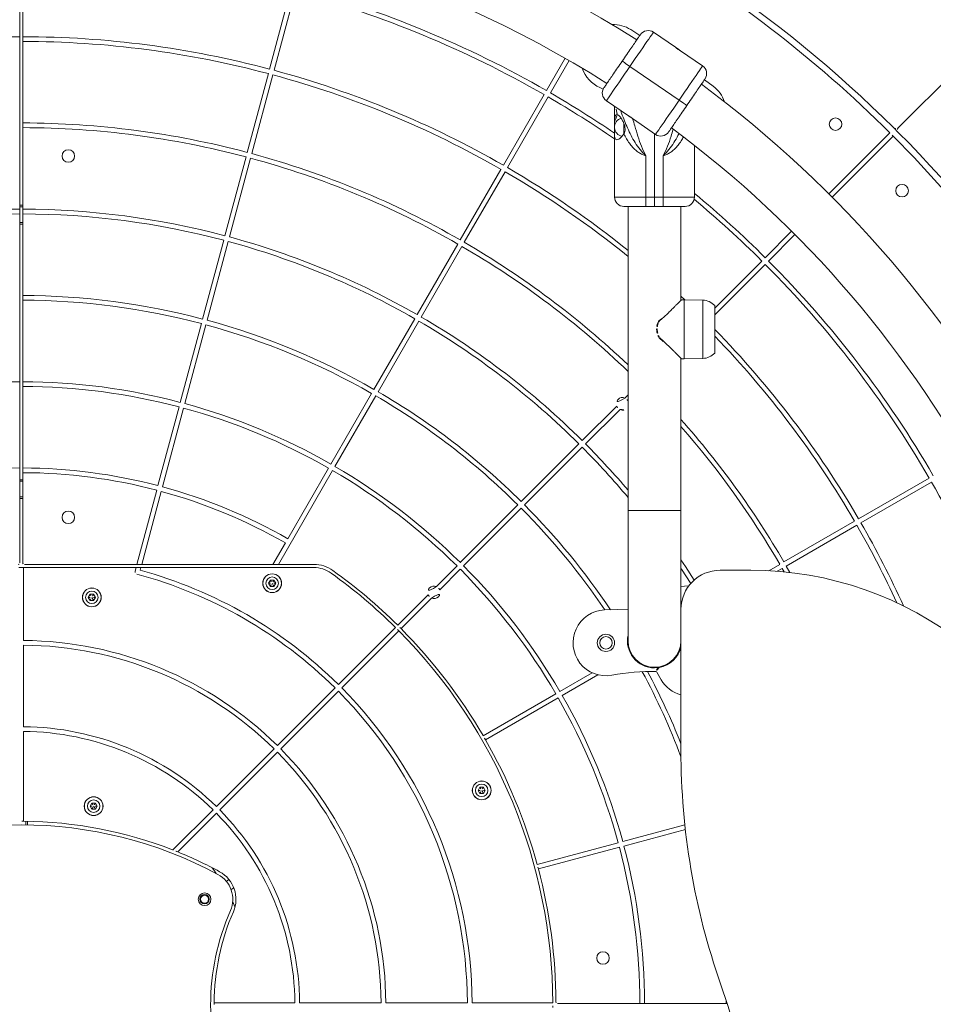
# Model space of a CAD drawing. Extents: x 5459245 to 5462690, y 5971016 to 5972523.
# Tile 29 of 136: x 5462447.32 to 5462447.903, y 5972204.564 to 5972205.192. Entities that reach past the tile are written whole.
import ezdxf

# ---------------------------------------------------------------- set-up
doc = ezdxf.new("R2010")
doc.units = 0
doc.linetypes.add('8', pattern=[0.5, 0.25, -0.25])
doc.layers.add('A_MAŁA ARCHITEKTURA', color=195, linetype='CONTINUOUS', lineweight=9)

msp = doc.modelspace()

# ---------------------------------------------------------------- linework, layer by layer
at = {"layer": 'A_MAŁA ARCHITEKTURA'}
for p, q in [((5462447.31999, 5972205.18088), (5462447.31999, 5972205.2329)), ((5462447.32199, 5972205.2329), (5462447.32199, 5972205.18088)), ((5462447.47941, 5972205.16022), (5462447.49288, 5972205.21047)), ((5462447.48231, 5972205.15944), (5462447.49578, 5972205.20969)), ((5462447.71565, 5972205.18175), (5462447.70983, 5972205.18543)), ((5462447.73834, 5972205.17414), (5462447.72432, 5972205.18377)), ((5462447.31999, 5972205.18088), (5462447.31999, 5972205.17788)), ((5462447.31999, 5972205.12586), (5462447.31999, 5972205.17788)), ((5462447.32199, 5972205.17788), (5462447.32199, 5972205.18088)), ((5462447.32199, 5972205.17788), (5462447.32199, 5972205.12586)), ((5462447.8805, 5972205.12268), (5462447.93426, 5972205.17644)), ((5462447.75565, 5972205.16224), (5462447.74161, 5972205.17189)), ((5462447.65605, 5972205.14652), (5462447.66796, 5972205.16714)), ((5462447.65865, 5972205.14502), (5462447.67056, 5972205.16564)), ((5462447.46517, 5972205.10708), (5462447.47864, 5972205.15732)), ((5462447.46807, 5972205.1063), (5462447.48154, 5972205.15655)), ((5462447.74064, 5972205.1404), (5462447.70931, 5972205.16192)), ((5462447.76239, 5972205.14932), (5462447.75688, 5972205.15343)), ((5462447.62855, 5972205.09887), (5462447.65455, 5972205.14392)), ((5462447.69013, 5972205.14844), (5462447.69222, 5972205.14748)), ((5462447.63114, 5972205.09737), (5462447.65715, 5972205.14242)), ((5462447.6943, 5972205.14007), (5462447.70833, 5972205.13043)), ((5462447.69946, 5972205.13652), (5462447.69946, 5972205.12593)), ((5462447.31999, 5972205.12586), (5462447.31999, 5972205.12286)), ((5462447.32199, 5972205.12286), (5462447.32199, 5972205.12586)), ((5462447.69946, 5972205.12593), (5462447.69946, 5972205.12036)), ((5462447.70541, 5972205.1254), (5462447.70541, 5972205.11881)), ((5462447.71161, 5972205.12818), (5462447.72563, 5972205.11855)), ((5462447.31999, 5972205.07084), (5462447.31999, 5972205.12286)), ((5462447.32199, 5972205.12286), (5462447.32199, 5972205.07084)), ((5462447.69946, 5972205.12036), (5462447.69946, 5972205.07863)), ((5462447.72497, 5972205.119), (5462447.72497, 5972205.07863)), ((5462447.83629, 5972205.0806), (5462447.8752, 5972205.1195)), ((5462447.8805, 5972205.11986), (5462447.87768, 5972205.12268)), ((5462447.83842, 5972205.07847), (5462447.87732, 5972205.11738)), ((5462447.75048, 5972205.07863), (5462447.75048, 5972205.11153)), ((5462447.45093, 5972205.05393), (5462447.4644, 5972205.10418)), ((5462447.45383, 5972205.05316), (5462447.4673, 5972205.1034)), ((5462447.71947, 5972205.07863), (5462447.71947, 5972205.10497)), ((5462447.73047, 5972205.07863), (5462447.73047, 5972205.10497)), ((5462447.60104, 5972205.05122), (5462447.62704, 5972205.09627)), ((5462447.60363, 5972205.04972), (5462447.62964, 5972205.09477)), ((5462447.69946, 5972205.07863), (5462447.71947, 5972205.07863)), ((5462447.71947, 5972205.07863), (5462447.72497, 5972205.07863)), ((5462447.71947, 5972205.07263), (5462447.71947, 5972205.07863)), ((5462447.72497, 5972205.07863), (5462447.73047, 5972205.07863)), ((5462447.72497, 5972205.07263), (5462447.72497, 5972205.07863)), ((5462447.73047, 5972205.07863), (5462447.75048, 5972205.07863)), ((5462447.73047, 5972205.07863), (5462447.73047, 5972205.07263)), ((5462447.32199, 5972205.07335), (5462447.31999, 5972205.07335)), ((5462447.32199, 5972205.07234), (5462447.31999, 5972205.07234)), ((5462447.31999, 5972205.07084), (5462447.31999, 5972205.06784)), ((5462447.32199, 5972205.06784), (5462447.32199, 5972205.07084)), ((5462447.71947, 5972205.07263), (5462447.70547, 5972205.07263)), ((5462447.70812, 5972205.07263), (5462447.70812, 5972204.87856)), ((5462447.72497, 5972205.07263), (5462447.71947, 5972205.07263)), ((5462447.73047, 5972205.07263), (5462447.72497, 5972205.07263)), ((5462447.74448, 5972205.07263), (5462447.73047, 5972205.07263)), ((5462447.74183, 5972205.01268), (5462447.74183, 5972205.07263)), ((5462447.31999, 5972205.01582), (5462447.31999, 5972205.06784)), ((5462447.32199, 5972205.06234), (5462447.31999, 5972205.06234)), ((5462447.32199, 5972205.06784), (5462447.32199, 5972205.01582)), ((5462447.31999, 5972205.06134), (5462447.32199, 5972205.06134)), ((5462447.79562, 5972205.03992), (5462447.81246, 5972205.05676)), ((5462447.43669, 5972205.00079), (5462447.45016, 5972205.05103)), ((5462447.43959, 5972205.00001), (5462447.45306, 5972205.05026)), ((5462447.79774, 5972205.0378), (5462447.81458, 5972205.05464)), ((5462447.57353, 5972205.00358), (5462447.59954, 5972205.04863)), ((5462447.57612, 5972205.00208), (5462447.60213, 5972205.04713)), ((5462447.76346, 5972205.00777), (5462447.7935, 5972205.0378)), ((5462447.76346, 5972205.00352), (5462447.79562, 5972205.03568)), ((5462447.31999, 5972205.01582), (5462447.31999, 5972205.01282)), ((5462447.31999, 5972204.9608), (5462447.31999, 5972205.01282)), ((5462447.32199, 5972205.01282), (5462447.32199, 5972205.01582)), ((5462447.32199, 5972205.01282), (5462447.32199, 5972204.9608)), ((5462447.74432, 5972205.01301), (5462447.74183, 5972205.01535)), ((5462447.74393, 5972205.01304), (5462447.74217, 5972205.01301)), ((5462447.74393, 5972204.97543), (5462447.74393, 5972205.01304)), ((5462447.75571, 5972205.01281), (5462447.74393, 5972205.01302)), ((5462447.75571, 5972204.97566), (5462447.75571, 5972205.01281)), ((5462447.76346, 5972204.97911), (5462447.76346, 5972205.00936)), ((5462447.54602, 5972204.95593), (5462447.57203, 5972205.00098)), ((5462447.54862, 5972204.95443), (5462447.57462, 5972204.99948)), ((5462447.72947, 5972205.00098), (5462447.72779, 5972204.99956)), ((5462447.72965, 5972205.00087), (5462447.72823, 5972204.99962)), ((5462447.76349, 5972205.00215), (5462447.76346, 5972205.00287)), ((5462447.76349, 5972205.00215), (5462447.76349, 5972204.99424)), ((5462447.42245, 5972204.94764), (5462447.43592, 5972204.99789)), ((5462447.42535, 5972204.94687), (5462447.43882, 5972204.99711)), ((5462447.72635, 5972204.99455), (5462447.72635, 5972204.99434)), ((5462447.72664, 5972204.99455), (5462447.72664, 5972204.99434)), ((5462447.76349, 5972204.99424), (5462447.76349, 5972204.98633)), ((5462447.72717, 5972204.99018), (5462447.72722, 5972204.99008)), ((5462447.72795, 5972204.98879), (5462447.73059, 5972204.98651)), ((5462447.72838, 5972204.98873), (5462447.73079, 5972204.98661)), ((5462447.76346, 5972204.98561), (5462447.76349, 5972204.98633)), ((5462447.74183, 5972204.87856), (5462447.74183, 5972204.97581)), ((5462447.74217, 5972204.97546), (5462447.74393, 5972204.97543)), ((5462447.74393, 5972204.97546), (5462447.75571, 5972204.97566)), ((5462447.31999, 5972204.9608), (5462447.31999, 5972204.9578)), ((5462447.31999, 5972204.90579), (5462447.31999, 5972204.9578)), ((5462447.32199, 5972204.9578), (5462447.32199, 5972204.9608)), ((5462447.32199, 5972204.9578), (5462447.32199, 5972204.90579)), ((5462447.51851, 5972204.90828), (5462447.54452, 5972204.95333)), ((5462447.52111, 5972204.90678), (5462447.54711, 5972204.95183)), ((5462447.70611, 5972204.95041), (5462447.70812, 5972204.95242)), ((5462447.40821, 5972204.8945), (5462447.42168, 5972204.94474)), ((5462447.41111, 5972204.89372), (5462447.42458, 5972204.94397)), ((5462447.67891, 5972204.92321), (5462447.70086, 5972204.94516)), ((5462447.68103, 5972204.92109), (5462447.70299, 5972204.94304)), ((5462447.64, 5972204.8843), (5462447.67679, 5972204.92109)), ((5462447.64212, 5972204.88218), (5462447.67891, 5972204.91896)), ((5462447.31999, 5972204.90579), (5462447.31999, 5972204.90278)), ((5462447.32199, 5972204.90278), (5462447.32199, 5972204.90579)), ((5462447.491, 5972204.86063), (5462447.51701, 5972204.90568)), ((5462447.31999, 5972204.84527), (5462447.31999, 5972204.90278)), ((5462447.32199, 5972204.90278), (5462447.32199, 5972204.84527)), ((5462447.48501, 5972204.84427), (5462447.5196, 5972204.90418)), ((5462447.85519, 5972204.87332), (5462447.90024, 5972204.89933)), ((5462447.32199, 5972204.89828), (5462447.31999, 5972204.89828)), ((5462447.32199, 5972204.89728), (5462447.31999, 5972204.89728)), ((5462447.85669, 5972204.87072), (5462447.90174, 5972204.89673)), ((5462447.32199, 5972204.88728), (5462447.31999, 5972204.88728)), ((5462447.31999, 5972204.88628), (5462447.32199, 5972204.88628)), ((5462447.39475, 5972204.84427), (5462447.40744, 5972204.8916)), ((5462447.39786, 5972204.84427), (5462447.41034, 5972204.89082)), ((5462447.6011, 5972204.8454), (5462447.63788, 5972204.88218)), ((5462447.60322, 5972204.84328), (5462447.64, 5972204.88006)), ((5462447.70812, 5972204.87856), (5462447.70812, 5972204.79553)), ((5462447.70812, 5972204.87856), (5462447.72497, 5972204.87856)), ((5462447.72497, 5972204.87856), (5462447.74183, 5972204.87856)), ((5462447.74183, 5972204.79553), (5462447.74183, 5972204.87856)), ((5462447.80755, 5972204.84581), (5462447.85259, 5972204.87182)), ((5462447.80905, 5972204.84321), (5462447.85409, 5972204.86922)), ((5462447.48155, 5972204.84427), (5462447.4895, 5972204.85803)), ((5462447.32249, 5972204.84226), (5462447.31949, 5972204.84226)), ((5462447.32249, 5972204.79574), (5462447.32249, 5972204.84226)), ((5462447.32249, 5972204.84226), (5462447.39422, 5972204.84226)), ((5462447.39475, 5972204.84427), (5462447.32299, 5972204.84427)), ((5462447.39361, 5972204.84), (5462447.39422, 5972204.84226)), ((5462447.39733, 5972204.84226), (5462447.39422, 5972204.84226)), ((5462447.39786, 5972204.84427), (5462447.39475, 5972204.84427)), ((5462447.39687, 5972204.84058), (5462447.39733, 5972204.84226)), ((5462447.39733, 5972204.84226), (5462447.5076, 5972204.84226)), ((5462447.48155, 5972204.84427), (5462447.39786, 5972204.84427)), ((5462447.48501, 5972204.84427), (5462447.48155, 5972204.84427)), ((5462447.5076, 5972204.84427), (5462447.48501, 5972204.84427)), ((5462447.58583, 5972204.83013), (5462447.59898, 5972204.84328)), ((5462447.7979, 5972204.84025), (5462447.80495, 5972204.84431)), ((5462447.81137, 5972204.83912), (5462447.80905, 5972204.84321)), ((5462447.58795, 5972204.82801), (5462447.6011, 5972204.84116)), ((5462447.76684, 5972204.84055), (5462447.78633, 5972204.84055)), ((5462447.8033, 5972204.8399), (5462447.80645, 5972204.84171)), ((5462447.80771, 5972204.83951), (5462447.80645, 5972204.84171)), ((5462447.47989, 5972204.83426), (5462447.47873, 5972204.83226)), ((5462447.47873, 5972204.83226), (5462447.47989, 5972204.83026)), ((5462447.4822, 5972204.83426), (5462447.47989, 5972204.83426)), ((5462447.47989, 5972204.83026), (5462447.4822, 5972204.83026)), ((5462447.48335, 5972204.83226), (5462447.4822, 5972204.83426)), ((5462447.4822, 5972204.83026), (5462447.48335, 5972204.83226)), ((5462447.74683, 5972204.83055), (5462447.74667, 5972204.83055)), ((5462447.36485, 5972204.82526), (5462447.36369, 5972204.82326)), ((5462447.36716, 5972204.82526), (5462447.36485, 5972204.82526)), ((5462447.36831, 5972204.82326), (5462447.36716, 5972204.82526)), ((5462447.56113, 5972204.80543), (5462447.58058, 5972204.82489)), ((5462447.36369, 5972204.82326), (5462447.36485, 5972204.82126)), ((5462447.36485, 5972204.82126), (5462447.36716, 5972204.82126)), ((5462447.36716, 5972204.82126), (5462447.36831, 5972204.82326)), ((5462447.56325, 5972204.80331), (5462447.58271, 5972204.82276)), ((5462447.52329, 5972204.76759), (5462447.55972, 5972204.80402)), ((5462447.52541, 5972204.76547), (5462447.56184, 5972204.8019)), ((5462447.32249, 5972204.74072), (5462447.32249, 5972204.79274)), ((5462447.70812, 5972204.79775), (5462447.70791, 5972204.7981)), ((5462447.70882, 5972204.79071), (5462447.70809, 5972204.79195)), ((5462447.74183, 5972204.79553), (5462447.74183, 5972204.72551)), ((5462447.70903, 5972204.78894), (5462447.70938, 5972204.78914)), ((5462447.71041, 5972204.78627), (5462447.71076, 5972204.78647)), ((5462447.71338, 5972204.78275), (5462447.71268, 5972204.784)), ((5462447.71861, 5972204.7795), (5462447.7183, 5972204.78005)), ((5462447.6646, 5972204.76328), (5462447.68516, 5972204.77516)), ((5462447.6661, 5972204.76069), (5462447.68889, 5972204.77384)), ((5462447.7265, 5972204.77557), (5462447.72924, 5972204.77071)), ((5462447.48438, 5972204.72868), (5462447.52117, 5972204.76547)), ((5462447.48651, 5972204.72656), (5462447.52329, 5972204.76335)), ((5462447.61565, 5972204.73502), (5462447.662, 5972204.76178)), ((5462447.61715, 5972204.73243), (5462447.6635, 5972204.75919)), ((5462447.32249, 5972204.6804), (5462447.32249, 5972204.73772)), ((5462447.44548, 5972204.68978), (5462447.48226, 5972204.72656)), ((5462447.4476, 5972204.68766), (5462447.48438, 5972204.72444)), ((5462447.61358, 5972204.70214), (5462447.61242, 5972204.70014)), ((5462447.61242, 5972204.70014), (5462447.61358, 5972204.69814)), ((5462447.61589, 5972204.70214), (5462447.61358, 5972204.70214)), ((5462447.61358, 5972204.69814), (5462447.61589, 5972204.69814)), ((5462447.61704, 5972204.70014), (5462447.61589, 5972204.70214)), ((5462447.61589, 5972204.69814), (5462447.61704, 5972204.70014)), ((5462447.36602, 5972204.69207), (5462447.36487, 5972204.69007)), ((5462447.36833, 5972204.69207), (5462447.36602, 5972204.69207)), ((5462447.36949, 5972204.69007), (5462447.36833, 5972204.69207)), ((5462447.36487, 5972204.69007), (5462447.36602, 5972204.68807)), ((5462447.36602, 5972204.68807), (5462447.36833, 5972204.68807)), ((5462447.36833, 5972204.68807), (5462447.36949, 5972204.69007)), ((5462447.41779, 5972204.6621), (5462447.44336, 5972204.68766)), ((5462447.42083, 5972204.66088), (5462447.44548, 5972204.68553)), ((5462447.32399, 5972204.67811), (5462447.32399, 5972204.68039)), ((5462447.32499, 5972204.6781), (5462447.32499, 5972204.68037)), ((5462447.70469, 5972204.66753), (5462447.74433, 5972204.67815)), ((5462447.70546, 5972204.66463), (5462447.74466, 5972204.67514)), ((5462447.65009, 5972204.6529), (5462447.70179, 5972204.66676)), ((5462447.65087, 5972204.65001), (5462447.70256, 5972204.66386)), ((5462447.45357, 5972204.64318), (5462447.45182, 5972204.64217)), ((5462447.45657, 5972204.63798), (5462447.45482, 5972204.63697)), ((5462447.45586, 5972204.62893), (5462447.45734, 5972204.6258)), ((5462447.77064, 5972204.56417), (5462447.77063, 5972204.5664)), ((5462447.44398, 5972204.56467), (5462447.49554, 5972204.56467)), ((5462447.49854, 5972204.56467), (5462447.55056, 5972204.56467)), ((5462447.55356, 5972204.56467), (5462447.60558, 5972204.56467)), ((5462447.60858, 5972204.56467), (5462447.6601, 5972204.56467)), ((5462447.6631, 5972204.56417), (5462447.71562, 5972204.56417)), ((5462447.71863, 5972204.56417), (5462447.71562, 5972204.56417)), ((5462447.71863, 5972204.56417), (5462447.77064, 5972204.56417)), ((5462447.77136, 5972204.56417), (5462447.77064, 5972204.56417))]:
    msp.add_line(p, q, dxfattribs=at)
at = {"layer": 'A_MAŁA ARCHITEKTURA', "flags": 128}
for points in [[(5462447.70931, 5972205.16192), (5462447.71104, 5972205.16444), (5462447.71274, 5972205.16692), (5462447.7144, 5972205.16934), (5462447.716, 5972205.17166), (5462447.7175, 5972205.17385), (5462447.7189, 5972205.17588), (5462447.72016, 5972205.17772), (5462447.72128, 5972205.17935), (5462447.72225, 5972205.18076), (5462447.72304, 5972205.18191), (5462447.72365, 5972205.18279), (5462447.72406, 5972205.1834), (5462447.72428, 5972205.18372), (5462447.72432, 5972205.18377)], [(5462447.70931, 5972205.16192), (5462447.70834, 5972205.16258), (5462447.70741, 5972205.16322), (5462447.70656, 5972205.16381), (5462447.70581, 5972205.16433), (5462447.70519, 5972205.16475), (5462447.70474, 5972205.16506), (5462447.70446, 5972205.16526), (5462447.70436, 5972205.16532)], [(5462447.70436, 5972205.16532), (5462447.70446, 5972205.16526), (5462447.70474, 5972205.16506), (5462447.70519, 5972205.16475), (5462447.70581, 5972205.16433), (5462447.70656, 5972205.16381), (5462447.70741, 5972205.16322), (5462447.70834, 5972205.16258), (5462447.70931, 5972205.16192)], [(5462447.6943, 5972205.14007), (5462447.69433, 5972205.14013), (5462447.69455, 5972205.14045), (5462447.69497, 5972205.14105), (5462447.69558, 5972205.14194), (5462447.69637, 5972205.14309), (5462447.69733, 5972205.14449), (5462447.69845, 5972205.14612), (5462447.69972, 5972205.14797), (5462447.70111, 5972205.15), (5462447.70262, 5972205.15219), (5462447.70421, 5972205.1545), (5462447.70587, 5972205.15692), (5462447.70758, 5972205.1594), (5462447.70931, 5972205.16192)], [(5462447.75565, 5972205.16224), (5462447.75561, 5972205.16219), (5462447.75539, 5972205.16187), (5462447.75498, 5972205.16126), (5462447.75437, 5972205.16038), (5462447.75358, 5972205.15923), (5462447.75262, 5972205.15783), (5462447.75149, 5972205.15619), (5462447.75023, 5972205.15435), (5462447.74883, 5972205.15232), (5462447.74733, 5972205.15013), (5462447.74574, 5972205.14781), (5462447.74407, 5972205.1454), (5462447.74237, 5972205.14291), (5462447.74064, 5972205.1404)], [(5462447.74064, 5972205.1404), (5462447.73891, 5972205.13788), (5462447.7372, 5972205.13539), (5462447.73554, 5972205.13298), (5462447.73395, 5972205.13066), (5462447.73245, 5972205.12847), (5462447.73105, 5972205.12644), (5462447.72978, 5972205.1246), (5462447.72866, 5972205.12296), (5462447.7277, 5972205.12156), (5462447.72691, 5972205.12041), (5462447.7263, 5972205.11953), (5462447.72588, 5972205.11892), (5462447.72566, 5972205.1186), (5462447.72563, 5972205.11855)], [(5462447.74559, 5972205.137), (5462447.74549, 5972205.13706), (5462447.74521, 5972205.13726), (5462447.74475, 5972205.13757), (5462447.74414, 5972205.13799), (5462447.74339, 5972205.13851), (5462447.74253, 5972205.13909), (5462447.7416, 5972205.13973), (5462447.74064, 5972205.1404)], [(5462447.74064, 5972205.1404), (5462447.7416, 5972205.13973), (5462447.74253, 5972205.13909), (5462447.74339, 5972205.13851), (5462447.74414, 5972205.13799), (5462447.74475, 5972205.13757), (5462447.74521, 5972205.13726), (5462447.74549, 5972205.13706), (5462447.74559, 5972205.137)], [(5462447.75024, 5972204.83424), (5462447.74469, 5972204.84284), (5462447.74183, 5972204.84712)], [(5462447.74806, 5972204.83206), (5462447.74218, 5972204.84119), (5462447.74183, 5972204.84172)], [(5462447.74667, 5972204.83055), (5462447.74403, 5972204.83037), (5462447.74183, 5972204.82995)], [(5462447.70812, 5972204.8157), (5462447.70106, 5972204.81551), (5462447.69309, 5972204.81521)], [(5462447.72497, 5972204.77828), (5462447.72743, 5972204.77845), (5462447.7279, 5972204.77853)], [(5462447.44283, 5972204.65074), (5462447.4442, 5972204.64882), (5462447.44533, 5972204.64716)]]:
    msp.add_lwpolyline(points, dxfattribs=at)
at = {"layer": 'A_MAŁA ARCHITEKTURA', "linetype": '8', "lineweight": 25, "ltscale": 5}
msp.add_circle((5462447.32099, 5972204.56317), 2.87, dxfattribs=at)
at = {"layer": 'A_MAŁA ARCHITEKTURA'}
for centre, radius in [((5462447.32099, 5972204.56317), 0.8693), ((5462447.84048, 5972205.1251), 0.004), ((5462447.351, 5972205.10477), 0.004), ((5462447.88292, 5972205.08266), 0.004), ((5462447.351, 5972204.87428), 0.004), ((5462447.48104, 5972204.83226), 0.006), ((5462447.48104, 5972204.83226), 0.00595), ((5462447.48104, 5972204.83226), 0.004), ((5462447.366, 5972204.82326), 0.006), ((5462447.366, 5972204.82326), 0.00595), ((5462447.366, 5972204.82326), 0.004), ((5462447.69399, 5972204.79422), 0.0055), ((5462447.69399, 5972204.79422), 0.004), ((5462447.61473, 5972204.70014), 0.006), ((5462447.61473, 5972204.70014), 0.00595), ((5462447.61473, 5972204.70014), 0.004), ((5462447.36718, 5972204.69007), 0.006), ((5462447.36718, 5972204.69007), 0.00595), ((5462447.36718, 5972204.69007), 0.004), ((5462447.43794, 5972204.63069), 0.004), ((5462447.43794, 5972204.63069), 0.003), ((5462447.43794, 5972204.63069), 0.0025), ((5462447.69211, 5972204.59318), 0.004)]:
    msp.add_circle(centre, radius, dxfattribs=at)
for centre, radius, start, end in [((5462447.32099, 5972204.56317), 0.8693, 45.13217, 89.86782), ((5462447.32099, 5972204.56317), 0.78928, 45.14488, 89.85512), ((5462447.32099, 5972204.56317), 0.73025, 57.47117, 122.52878), ((5462447.32099, 5972204.56317), 0.69654, 57.56672, 122.43335), ((5462447.32099, 5972204.56317), 0.78527, 45.1095, 59.8905), ((5462447.32099, 5972204.56317), 0.66973, 60.12836, 74.87161), ((5462447.32099, 5972204.56317), 0.67273, 60.12778, 74.87221), ((5462447.69869, 5972205.16762), 0.02101, 57.9655, 92.06778), ((5462447.72092, 5972205.17882), 0.006, 55.50862, 145.50862), ((5462447.32099, 5972204.56317), 0.61772, 90.09276, 104.86084), ((5462447.32099, 5972204.56317), 0.61772, 75.13916, 89.90724), ((5462447.32099, 5972204.56317), 0.61471, 75.13987, 89.90676), ((5462447.32099, 5972204.56317), 0.61471, 60.13985, 74.86017), ((5462447.32099, 5972204.56317), 0.61772, 60.13918, 74.86083), ((5462447.69869, 5972205.16762), 0.02101, 199.06224, 245.94384), ((5462447.75225, 5972205.1573), 0.006, 325.50862, 55.50862), ((5462447.32099, 5972204.56317), 0.73025, 1.96306, 53.54596), ((5462447.32099, 5972204.56317), 0.67273, 55.76464, 59.87219), ((5462447.69769, 5972205.14502), 0.006, 145.50862, 235.50862), ((5462447.74977, 5972205.13253), 0.02101, 18.94946, 53.05169), ((5462447.32099, 5972204.56317), 0.66973, 55.58973, 59.87162), ((5462447.32099, 5972204.56317), 0.5627, 75.15279, 89.89812), ((5462447.70541, 5972205.12315), 0.00595, 106.809, 258.86873), ((5462447.32099, 5972204.56317), 0.5597, 75.15362, 89.89758), ((5462447.72903, 5972205.12349), 0.006, 235.50862, 325.50862), ((5462447.32099, 5972204.56317), 0.69654, 2.05769, 53.45085), ((5462447.32099, 5972204.56317), 0.78527, 44.8905, 45.1095), ((5462447.87909, 5972205.1241), 0.002, 225.14488, 315), ((5462447.88192, 5972205.12127), 0.002, 135, 224.85512), ((5462447.32099, 5972204.56317), 0.78928, 0.14488, 44.85512), ((5462447.32099, 5972204.56317), 0.78527, 30.1095, 44.8905), ((5462447.32099, 5972204.56317), 0.5627, 60.15278, 74.84723), ((5462447.32099, 5972204.56317), 0.5597, 60.15361, 74.8464), ((5462447.32099, 5972204.56317), 0.61471, 50.96678, 59.86014), ((5462447.32099, 5972204.56317), 0.61772, 51.1921, 59.86081), ((5462447.32099, 5972204.56317), 0.67273, 45.12779, 50.32516), ((5462447.70547, 5972205.07863), 0.006, 180, 270), ((5462447.74448, 5972205.07863), 0.006, 270, 0), ((5462447.32099, 5972204.56317), 0.66973, 45.12839, 50.13128), ((5462447.32099, 5972204.56317), 0.50768, 90.11287, 104.83065), ((5462447.32099, 5972204.56317), 0.50768, 75.16935, 89.88713), ((5462447.32099, 5972204.56317), 0.50468, 90.11357, 104.82967), ((5462447.32099, 5972204.56317), 0.50468, 75.17033, 89.88643), ((5462447.32099, 5972204.56317), 0.50468, 60.17036, 74.82965), ((5462447.32099, 5972204.56317), 0.50768, 60.16936, 74.83065), ((5462447.32099, 5972204.56317), 0.5627, 46.52881, 59.84719), ((5462447.32099, 5972204.56317), 0.5597, 46.23685, 59.8464), ((5462447.32099, 5972204.56317), 0.67273, 30.12781, 44.87221), ((5462447.32099, 5972204.56317), 0.66973, 30.12838, 44.87161), ((5462447.32099, 5972204.56317), 0.45266, 75.18992, 89.87337), ((5462447.32099, 5972204.56317), 0.44966, 75.19119, 89.87251), ((5462447.75552, 5972205.00194), 0.01087, 43.04296, 88.99999), ((5462447.32099, 5972204.56317), 0.45266, 60.18991, 74.81009), ((5462447.32099, 5972204.56317), 0.50468, 45.17038, 59.82967), ((5462447.32099, 5972204.56317), 0.50768, 45.16932, 59.83065), ((5462447.32099, 5972204.56317), 0.44966, 60.1912, 74.80882), ((5462447.73108, 5972204.99651), 0.00438, 150.4631, 156.44693), ((5462447.32099, 5972204.56317), 0.61772, 30.13919, 44.24919), ((5462447.32099, 5972204.56317), 0.61471, 30.13986, 43.96125), ((5462447.75552, 5972204.98654), 0.01087, 271.00001, 316.95704), ((5462447.32099, 5972204.56317), 0.39764, 90.14413, 104.78381), ((5462447.32099, 5972204.56317), 0.39764, 75.21619, 89.85587), ((5462447.32099, 5972204.56317), 0.39464, 75.21784, 89.85475), ((5462447.32099, 5972204.56317), 0.44966, 45.1912, 59.8088), ((5462447.32099, 5972204.56317), 0.45266, 45.18991, 59.81004), ((5462447.70455, 5972204.94673), 0.004, 67.02431, 202.97569), ((5462447.70455, 5972204.94673), 0.004, 26.85213, 67.02431), ((5462447.32099, 5972204.56317), 0.39464, 60.21786, 74.78213), ((5462447.32099, 5972204.56317), 0.39764, 60.21621, 74.78378), ((5462447.70455, 5972204.94673), 0.004, 202.97569, 247.02431), ((5462447.70455, 5972204.94673), 0.004, 247.02431, 333.14787), ((5462447.32099, 5972204.56317), 0.5627, 30.15281, 41.59116), ((5462447.32099, 5972204.56317), 0.5597, 30.1536, 41.24381), ((5462447.32099, 5972204.56317), 0.50468, 39.9072, 44.82962), ((5462447.32099, 5972204.56317), 0.50768, 40.31048, 44.83068), ((5462447.32099, 5972204.56317), 0.34262, 90.16728, 104.74906), ((5462447.32099, 5972204.56317), 0.34262, 75.25094, 89.83272), ((5462447.32099, 5972204.56317), 0.39764, 45.2162, 59.78382), ((5462447.32099, 5972204.56317), 0.33962, 75.25315, 89.83122), ((5462447.32099, 5972204.56317), 0.39464, 45.21786, 59.78215), ((5462447.32099, 5972204.56317), 0.34262, 60.25093, 74.74906), ((5462447.32099, 5972204.56317), 0.66973, 16.22222, 29.87164), ((5462447.32099, 5972204.56317), 0.33962, 60.25315, 74.74685), ((5462447.32099, 5972204.56317), 0.44966, 34.09341, 44.8088), ((5462447.32099, 5972204.56317), 0.45266, 33.85824, 44.81009), ((5462447.32099, 5972204.56317), 0.61471, 24.67858, 29.86015), ((5462447.32099, 5972204.56317), 0.61772, 24.34389, 29.86082), ((5462447.31899, 5972204.84527), 0.001, 270, 0), ((5462447.32299, 5972204.84527), 0.001, 180, 270), ((5462447.5076, 5972204.82326), 0.02101, 54.3409, 90), ((5462447.5076, 5972204.82326), 0.01901, 54.3409, 90), ((5462447.32099, 5972204.56317), 0.39764, 30.21618, 44.7838), ((5462447.39516, 5972204.83959), 0.0016, 164.99999, 254.97997), ((5462447.32099, 5972204.56317), 0.2846, 45.30209, 74.97999), ((5462447.32099, 5972204.56317), 0.2876, 45.29892, 74.70107), ((5462447.32099, 5972204.56317), 0.33912, 45.25351, 54.3409), ((5462447.32099, 5972204.56317), 0.34112, 45.25204, 54.3409), ((5462447.32099, 5972204.56317), 0.39464, 30.21785, 44.78214), ((5462447.76684, 5972204.81554), 0.02501, 90, 180), ((5462447.78633, 5972204.62047), 0.22008, 13.54979, 90), ((5462447.58427, 5972204.82645), 0.004, 67.02431, 202.97569), ((5462447.58427, 5972204.82645), 0.004, 22.97569, 67.02431), ((5462447.58427, 5972204.82645), 0.004, 202.97569, 247.02431), ((5462447.58427, 5972204.82645), 0.004, 247.02431, 22.97569), ((5462447.69399, 5972204.79422), 0.02101, 92.4569, 280.43522), ((5462447.32099, 5972204.56317), 0.34112, 44.74796, 45.25204), ((5462447.32099, 5972204.56317), 0.33912, 44.74649, 45.25351), ((5462447.32099, 5972204.56317), 0.33912, 0.25354, 44.74649), ((5462447.32099, 5972204.56317), 0.34112, 30.25206, 44.74796), ((5462447.72497, 5972204.79553), 0.01726, 167.63723, 270), ((5462447.32099, 5972204.56317), 0.23258, 45.36965, 89.63034), ((5462447.32099, 5972204.56317), 0.22958, 45.37451, 89.62553), ((5462447.72497, 5972204.79553), 0.01686, 180, 270), ((5462447.72497, 5972204.79553), 0.01686, 270, 0), ((5462447.72497, 5972204.79553), 0.01726, 279.76569, 347.63723), ((5462447.72497, 5972204.62599), 0.15005, 89.49036, 100.43522), ((5462447.32099, 5972204.56317), 0.44966, 20.61694, 28.22691), ((5462447.32099, 5972204.56317), 0.45266, 21.6102, 28.04272), ((5462447.72824, 5972204.77656), 0.002, 99.76569, 209.39605), ((5462447.74667, 5972204.78053), 0.02001, 209.39605, 256.00133), ((5462447.32099, 5972204.56317), 0.2846, 0.30208, 44.69791), ((5462447.32099, 5972204.56317), 0.2876, 0.29893, 44.70108), ((5462447.32099, 5972204.56317), 0.39764, 15.21622, 29.78379), ((5462447.32099, 5972204.56317), 0.39464, 15.21787, 29.78214), ((5462447.32099, 5972204.56317), 0.17756, 45.4842, 89.51581), ((5462447.32099, 5972204.56317), 0.17456, 45.4925, 89.50748), ((5462447.32099, 5972204.56317), 0.34112, 29.74797, 30.25206), ((5462447.32099, 5972204.56317), 0.34112, 15.25204, 29.74797), ((5462447.32099, 5972204.56317), 0.22958, 0.37447, 44.62549), ((5462447.32099, 5972204.56317), 0.23258, 0.36966, 44.63035), ((5462448.19199, 5972204.72551), 0.45016, 180, 199.30878), ((5462447.32099, 5972204.56317), 0.17456, 0.49252, 44.5075), ((5462447.32099, 5972204.56317), 0.17756, 0.48419, 44.5158), ((5462447.32099, 5972204.41531), 0.26509, 89.67568, 90.32432), ((5462447.32099, 5972204.41531), 0.26509, 68.58144, 89.67568), ((5462447.32099, 5972204.41304), 0.26509, 61.74911, 118.25089), ((5462447.32099, 5972204.41531), 0.26509, 67.87561, 68.58144), ((5462447.32099, 5972204.41531), 0.26509, 61.49745, 67.87561), ((5462447.32099, 5972204.56317), 0.39464, 0.14525, 14.78216), ((5462447.32099, 5972204.56317), 0.39764, 0.14413, 14.78381), ((5462447.43794, 5972204.63069), 0.02001, 336.60556, 61.49745), ((5462447.32099, 5972204.56317), 0.34112, 14.74796, 15.25204), ((5462447.32099, 5972204.56317), 0.34112, 0.33504, 14.74796), ((5462447.43794, 5972204.63069), 0.01801, 336.31016, 61.74911), ((5462447.59184, 5972204.56317), 0.15005, 156.31016, 203.68984), ((5462447.59402, 5972204.56317), 0.15005, 156.60557, 179.42704), ((5462447.24791, 5972204.39474), 0.55019, 331.31494, 19.30878), ((5462447.59402, 5972204.56317), 0.15005, 179.42704, 180.57296), ((5462447.32099, 5972204.56317), 0.33912, 359.74646, 0.25354), ((5462447.6631, 5972204.56517), 0.001, 180.33504, 270)]:
    msp.add_arc(centre, radius, start, end, dxfattribs=at)
for points, knots in [([(5462447.70436, 5972205.16532), (5462447.70534, 5972205.16675), (5462447.70727, 5972205.16956), (5462447.70992, 5972205.17342), (5462447.71221, 5972205.17675), (5462447.71408, 5972205.17947), (5462447.71537, 5972205.18135), (5462447.71599, 5972205.18225), (5462447.71591, 5972205.18213), (5462447.71589, 5972205.1821)], [0, 0, 0, 0, 0.161149, 0.31732, 0.465641, 0.619175, 0.779192, 0.940914, 1, 1, 1, 1]), ([(5462447.73834, 5972205.17414), (5462447.73835, 5972205.17413), (5462447.73839, 5972205.1741), (5462447.73866, 5972205.17388), (5462447.73906, 5972205.17358), (5462447.73957, 5972205.1732), (5462447.74013, 5972205.17281), (5462447.74068, 5972205.17245), (5462447.74116, 5972205.17216), (5462447.74149, 5972205.17196), (5462447.74164, 5972205.17187), (5462447.74162, 5972205.17188), (5462447.74161, 5972205.17189)], [0, 0, 0, 0, 0.107155, 0.214316, 0.321667, 0.42914, 0.536405, 0.643452, 0.750609, 0.858032, 0.965469, 1, 1, 1, 1]), ([(5462447.70436, 5972205.16532), (5462447.70338, 5972205.16389), (5462447.70145, 5972205.16109), (5462447.6988, 5972205.15722), (5462447.69651, 5972205.15389), (5462447.69464, 5972205.15117), (5462447.69335, 5972205.14929), (5462447.69273, 5972205.14839), (5462447.69281, 5972205.14851), (5462447.69283, 5972205.14854)], [0, 0, 0, 0, 0.161151, 0.317321, 0.465642, 0.619176, 0.779193, 0.940914, 1, 1, 1, 1]), ([(5462447.74559, 5972205.137), (5462447.74657, 5972205.13842), (5462447.74849, 5972205.14123), (5462447.75115, 5972205.14509), (5462447.75344, 5972205.14842), (5462447.75531, 5972205.15115), (5462447.7566, 5972205.15302), (5462447.75722, 5972205.15393), (5462447.75714, 5972205.15381), (5462447.75711, 5972205.15378)], [0, 0, 0, 0, 0.161149, 0.31732, 0.465641, 0.619175, 0.779192, 0.940914, 1, 1, 1, 1]), ([(5462447.70123, 5972205.13112), (5462447.70112, 5972205.13113), (5462447.70061, 5972205.13121), (5462447.69996, 5972205.13081), (5462447.69956, 5972205.1294), (5462447.69947, 5972205.12766), (5462447.69947, 5972205.1264), (5462447.69946, 5972205.12593)], [0, 0, 0, 0, 0.078427, 0.36344, 0.614585, 0.855421, 1, 1, 1, 1]), ([(5462447.70123, 5972205.13112), (5462447.70119, 5972205.13128), (5462447.70113, 5972205.13157), (5462447.70104, 5972205.13196), (5462447.70083, 5972205.1329), (5462447.70055, 5972205.13424), (5462447.70033, 5972205.13546), (5462447.70024, 5972205.13599)], [0, 0, 0, 0, 0.098158, 0.178185, 0.240093, 0.670849, 1, 1, 1, 1]), ([(5462447.70547, 5972205.1189), (5462447.70571, 5972205.11938), (5462447.7062, 5972205.12034), (5462447.70631, 5972205.12209), (5462447.70596, 5972205.1241), (5462447.70516, 5972205.12627), (5462447.70399, 5972205.12849), (5462447.70272, 5972205.13028), (5462447.7018, 5972205.13099), (5462447.70129, 5972205.1311), (5462447.70123, 5972205.13112)], [0, 0, 0, 0, 0.102165, 0.204642, 0.301925, 0.451933, 0.605381, 0.78742, 0.974074, 1, 1, 1, 1]), ([(5462447.71947, 5972205.10497), (5462447.71819, 5972205.10625), (5462447.71563, 5972205.10881), (5462447.71254, 5972205.11325), (5462447.70995, 5972205.11789), (5462447.70704, 5972205.12412), (5462447.70495, 5972205.12951), (5462447.70348, 5972205.13329), (5462447.70323, 5972205.13393)], [0, 0, 0, 0, 0.159679, 0.320706, 0.479607, 0.635308, 0.937889, 1, 1, 1, 1]), ([(5462447.74559, 5972205.137), (5462447.74461, 5972205.13557), (5462447.74268, 5972205.13276), (5462447.74002, 5972205.1289), (5462447.73774, 5972205.12557), (5462447.73586, 5972205.12285), (5462447.73457, 5972205.12097), (5462447.73395, 5972205.12007), (5462447.73403, 5972205.12018), (5462447.73406, 5972205.12022)], [0, 0, 0, 0, 0.161151, 0.317321, 0.465642, 0.619176, 0.779193, 0.940914, 1, 1, 1, 1]), ([(5462447.71161, 5972205.12818), (5462447.71159, 5972205.12819), (5462447.71156, 5972205.12822), (5462447.71129, 5972205.12843), (5462447.71089, 5972205.12874), (5462447.71037, 5972205.12912), (5462447.70981, 5972205.12951), (5462447.70926, 5972205.12986), (5462447.70879, 5972205.13016), (5462447.70846, 5972205.13036), (5462447.7083, 5972205.13045), (5462447.70833, 5972205.13043), (5462447.70833, 5972205.13043)], [0, 0, 0, 0, 0.107156, 0.214316, 0.321662, 0.429135, 0.5364, 0.643452, 0.750612, 0.858033, 0.965469, 1, 1, 1, 1]), ([(5462447.71103, 5972205.12863), (5462447.71149, 5972205.1271), (5462447.71262, 5972205.12334), (5462447.7144, 5972205.11742), (5462447.71648, 5972205.11094), (5462447.71848, 5972205.10695), (5462447.71947, 5972205.10497)], [0, 0, 0, 0, 0.190725, 0.467794, 0.736778, 1, 1, 1, 1]), ([(5462447.69946, 5972205.12036), (5462447.69946, 5972205.12012), (5462447.69947, 5972205.11904), (5462447.69951, 5972205.11735), (5462447.69981, 5972205.11581), (5462447.70047, 5972205.11509), (5462447.70151, 5972205.11515), (5462447.70294, 5972205.11599), (5462447.70437, 5972205.11733), (5462447.70519, 5972205.11851), (5462447.70546, 5972205.1189)], [0, 0, 0, 0, 0.041904, 0.182369, 0.320934, 0.455471, 0.591384, 0.740398, 0.913514, 1, 1, 1, 1]), ([(5462447.71947, 5972205.10497), (5462447.71871, 5972205.1052), (5462447.71713, 5972205.10567), (5462447.71495, 5972205.1069), (5462447.71286, 5972205.1085), (5462447.71082, 5972205.11053), (5462447.70886, 5972205.11299), (5462447.70702, 5972205.11583), (5462447.70599, 5972205.11787), (5462447.70546, 5972205.1189)], [0, 0, 0, 0, 0.11143, 0.231311, 0.354503, 0.491636, 0.6507, 0.823161, 1, 1, 1, 1]), ([(5462447.73687, 5972205.12184), (5462447.73642, 5972205.12034), (5462447.73532, 5972205.11669), (5462447.73347, 5972205.11094), (5462447.73147, 5972205.10695), (5462447.73047, 5972205.10497)], [0, 0, 0, 0, 0.259217, 0.633532, 1, 1, 1, 1]), ([(5462447.74048, 5972205.11906), (5462447.7403, 5972205.11869), (5462447.73938, 5972205.11671), (5462447.73739, 5972205.11326), (5462447.73432, 5972205.10881), (5462447.73175, 5972205.10625), (5462447.73047, 5972205.10497)], [0, 0, 0, 0, 0.070981, 0.378807, 0.690708, 1, 1, 1, 1]), ([(5462447.74338, 5972205.11682), (5462447.7432, 5972205.11649), (5462447.74251, 5972205.11515), (5462447.74108, 5972205.113), (5462447.73912, 5972205.11053), (5462447.73709, 5972205.1085), (5462447.73499, 5972205.1069), (5462447.73281, 5972205.10567), (5462447.73123, 5972205.1052), (5462447.73047, 5972205.10497)], [0, 0, 0, 0, 0.064671, 0.260572, 0.441457, 0.597255, 0.737203, 0.873403, 1, 1, 1, 1]), ([(5462447.74217, 5972205.01301), (5462447.7421, 5972205.01295), (5462447.74201, 5972205.01286), (5462447.74145, 5972205.0123), (5462447.74085, 5972205.01169), (5462447.74, 5972205.01086), (5462447.7389, 5972205.00976), (5462447.73744, 5972205.00831), (5462447.73556, 5972205.00644), (5462447.73322, 5972205.00418), (5462447.73125, 5972205.00225), (5462447.72998, 5972205.00115), (5462447.72965, 5972205.00087)], [0, 0, 0, 0, 0.13183, 0.199642, 0.269304, 0.353687, 0.443126, 0.53814, 0.666944, 0.806224, 0.949067, 1, 1, 1, 1]), ([(5462447.74217, 5972205.01301), (5462447.74213, 5972205.01301), (5462447.74205, 5972205.013), (5462447.74199, 5972205.01295), (5462447.74196, 5972205.01292)], [0, 0, 0, 0, 0.500728, 1, 1, 1, 1]), ([(5462447.72805, 5972204.99977), (5462447.72788, 5972204.99958), (5462447.72751, 5972204.99919), (5462447.72728, 5972204.99871), (5462447.72716, 5972204.99846)], [0, 0, 0, 0, 0.479741, 1, 1, 1, 1]), ([(5462447.72823, 5972204.99962), (5462447.72804, 5972204.99941), (5462447.72768, 5972204.99899), (5462447.72745, 5972204.99847), (5462447.72734, 5972204.99822)], [0, 0, 0, 0, 0.498828, 1, 1, 1, 1]), ([(5462447.72823, 5972204.99962), (5462447.7282, 5972204.99964), (5462447.72816, 5972204.99969), (5462447.7281, 5972204.99974), (5462447.72806, 5972204.99977), (5462447.72805, 5972204.99976), (5462447.72805, 5972204.99976)], [0, 0, 0, 0, 0.25917, 0.519166, 0.779205, 1, 1, 1, 1]), ([(5462447.72664, 5972204.99455), (5462447.7266, 5972204.99455), (5462447.72652, 5972204.99455), (5462447.72643, 5972204.99455), (5462447.72636, 5972204.99455), (5462447.72635, 5972204.99455), (5462447.72635, 5972204.99455)], [0, 0, 0, 0, 0.250008, 0.500005, 0.749983, 1, 1, 1, 1]), ([(5462447.72664, 5972204.99434), (5462447.7266, 5972204.99434), (5462447.72652, 5972204.99434), (5462447.72643, 5972204.99434), (5462447.72636, 5972204.99434), (5462447.72635, 5972204.99434), (5462447.72635, 5972204.99434)], [0, 0, 0, 0, 0.2500093, 0.4999982, 0.750011, 1, 1, 1, 1]), ([(5462447.72635, 5972204.99434), (5462447.72638, 5972204.99362), (5462447.72646, 5972204.99218), (5462447.72694, 5972204.99085), (5462447.72717, 5972204.99018)], [0, 0, 0, 0, 0.501109, 1, 1, 1, 1]), ([(5462447.72707, 5972204.99826), (5462447.72686, 5972204.99767), (5462447.72644, 5972204.99647), (5462447.72638, 5972204.99519), (5462447.72635, 5972204.99455)], [0, 0, 0, 0, 0.499531, 1, 1, 1, 1]), ([(5462447.72664, 5972204.99434), (5462447.72668, 5972204.99361), (5462447.72675, 5972204.99215), (5462447.72724, 5972204.99081), (5462447.72748, 5972204.99013)], [0, 0, 0, 0, 0.501194, 1, 1, 1, 1]), ([(5462447.72734, 5972204.99822), (5462447.72714, 5972204.99763), (5462447.72673, 5972204.99645), (5462447.72667, 5972204.99518), (5462447.72664, 5972204.99455)], [0, 0, 0, 0, 0.499402, 1, 1, 1, 1]), ([(5462447.72734, 5972204.99821), (5462447.72731, 5972204.99823), (5462447.72724, 5972204.99825), (5462447.72715, 5972204.99827), (5462447.72709, 5972204.99828), (5462447.72708, 5972204.99827), (5462447.72707, 5972204.99826)], [0, 0, 0, 0, 0.249998, 0.500012, 0.750004, 1, 1, 1, 1]), ([(5462447.72748, 5972204.99013), (5462447.72745, 5972204.99012), (5462447.72738, 5972204.99009), (5462447.7273, 5972204.99007), (5462447.72723, 5972204.99007), (5462447.72722, 5972204.99008), (5462447.72722, 5972204.99008)], [0, 0, 0, 0, 0.249978, 0.500006, 0.750001, 1, 1, 1, 1]), ([(5462447.7273, 5972204.98989), (5462447.72743, 5972204.98964), (5462447.72767, 5972204.98916), (5462447.72803, 5972204.98877), (5462447.72821, 5972204.98858)], [0, 0, 0, 0, 0.520762, 1, 1, 1, 1]), ([(5462447.72748, 5972204.99013), (5462447.7276, 5972204.98988), (5462447.72783, 5972204.98936), (5462447.7282, 5972204.98894), (5462447.72838, 5972204.98873)], [0, 0, 0, 0, 0.5010676, 1, 1, 1, 1]), ([(5462447.72838, 5972204.98873), (5462447.72836, 5972204.98871), (5462447.72832, 5972204.98866), (5462447.72826, 5972204.98861), (5462447.72822, 5972204.98858), (5462447.72821, 5972204.98859), (5462447.7282, 5972204.98859)], [0, 0, 0, 0, 0.258977, 0.51879, 0.77864, 1, 1, 1, 1]), ([(5462447.73079, 5972204.98661), (5462447.73164, 5972204.9858), (5462447.73307, 5972204.98446), (5462447.7349, 5972204.98267), (5462447.73635, 5972204.98125), (5462447.7377, 5972204.97991), (5462447.73894, 5972204.97868), (5462447.74003, 5972204.97759), (5462447.74108, 5972204.97655), (5462447.74197, 5972204.97566), (5462447.7421, 5972204.97553), (5462447.74217, 5972204.97546)], [0, 0, 0, 0, 0.1487559, 0.248651, 0.3431287, 0.4323734, 0.5326055, 0.6269934, 0.716085, 0.857858, 1, 1, 1, 1]), ([(5462447.74196, 5972204.97555), (5462447.74199, 5972204.97553), (5462447.74205, 5972204.97548), (5462447.74213, 5972204.97547), (5462447.74217, 5972204.97547)], [0, 0, 0, 0, 0.499673, 1, 1, 1, 1]), ([(5462447.47873, 5972204.83226), (5462447.47874, 5972204.83226), (5462447.47875, 5972204.83226), (5462447.47879, 5972204.83226), (5462447.47887, 5972204.83226), (5462447.47912, 5972204.83226), (5462447.47986, 5972204.83226), (5462447.48053, 5972204.83226), (5462447.48104, 5972204.83226)], [0, 0, 0, 0, 0.009372, 0.022165, 0.050106, 0.125339, 0.342876, 1, 1, 1, 1]), ([(5462447.47989, 5972204.83426), (5462447.47989, 5972204.83426), (5462447.4799, 5972204.83425), (5462447.47992, 5972204.83422), (5462447.47996, 5972204.83414), (5462447.48008, 5972204.83393), (5462447.48045, 5972204.83329), (5462447.48079, 5972204.8327), (5462447.48104, 5972204.83226)], [0, 0, 0, 0, 0.009372, 0.022163, 0.050104, 0.12533, 0.342875, 1, 1, 1, 1]), ([(5462447.47989, 5972204.83026), (5462447.47989, 5972204.83026), (5462447.4799, 5972204.83028), (5462447.47992, 5972204.83031), (5462447.47996, 5972204.83038), (5462447.48008, 5972204.8306), (5462447.48045, 5972204.83123), (5462447.48079, 5972204.83182), (5462447.48104, 5972204.83226)], [0, 0, 0, 0, 0.009372, 0.022163, 0.050115, 0.125341, 0.342875, 1, 1, 1, 1]), ([(5462447.48104, 5972204.83226), (5462447.48134, 5972204.83174), (5462447.48171, 5972204.83111), (5462447.48209, 5972204.83045), (5462447.48217, 5972204.83031), (5462447.48219, 5972204.83027), (5462447.4822, 5972204.83026), (5462447.4822, 5972204.83026)], [0, 0, 0, 0, 0.776538, 0.941961, 0.981608, 0.992048, 1, 1, 1, 1]), ([(5462447.4822, 5972204.83426), (5462447.4822, 5972204.83426), (5462447.48219, 5972204.83425), (5462447.48217, 5972204.83422), (5462447.48213, 5972204.83414), (5462447.48201, 5972204.83393), (5462447.48164, 5972204.83329), (5462447.4813, 5972204.8327), (5462447.48104, 5972204.83226)], [0, 0, 0, 0, 0.009374, 0.022165, 0.050107, 0.125332, 0.342877, 1, 1, 1, 1]), ([(5462447.48335, 5972204.83226), (5462447.48335, 5972204.83226), (5462447.48334, 5972204.83226), (5462447.4833, 5972204.83226), (5462447.48321, 5972204.83226), (5462447.48297, 5972204.83226), (5462447.48223, 5972204.83226), (5462447.48155, 5972204.83226), (5462447.48104, 5972204.83226)], [0, 0, 0, 0, 0.009377, 0.022169, 0.050111, 0.125337, 0.342873, 1, 1, 1, 1]), ([(5462447.36485, 5972204.82526), (5462447.36485, 5972204.82525), (5462447.36486, 5972204.82524), (5462447.36488, 5972204.82521), (5462447.36492, 5972204.82514), (5462447.36504, 5972204.82492), (5462447.36541, 5972204.82429), (5462447.36575, 5972204.8237), (5462447.366, 5972204.82326)], [0, 0, 0, 0, 0.009373, 0.022164, 0.050106, 0.125332, 0.342876, 1, 1, 1, 1]), ([(5462447.36716, 5972204.82526), (5462447.36716, 5972204.82525), (5462447.36715, 5972204.82524), (5462447.36713, 5972204.82521), (5462447.36709, 5972204.82514), (5462447.36697, 5972204.82492), (5462447.3666, 5972204.82429), (5462447.36626, 5972204.8237), (5462447.366, 5972204.82326)], [0, 0, 0, 0, 0.009373, 0.022164, 0.050106, 0.125332, 0.342876, 1, 1, 1, 1]), ([(5462447.36369, 5972204.82326), (5462447.3637, 5972204.82326), (5462447.36371, 5972204.82326), (5462447.36375, 5972204.82326), (5462447.36383, 5972204.82326), (5462447.36408, 5972204.82326), (5462447.36481, 5972204.82326), (5462447.36549, 5972204.82326), (5462447.366, 5972204.82326)], [0, 0, 0, 0, 0.009374, 0.022165, 0.050109, 0.125336, 0.342875, 1, 1, 1, 1]), ([(5462447.36485, 5972204.82126), (5462447.36485, 5972204.82126), (5462447.36486, 5972204.82127), (5462447.36488, 5972204.8213), (5462447.36492, 5972204.82138), (5462447.36504, 5972204.82159), (5462447.36541, 5972204.82223), (5462447.36575, 5972204.82282), (5462447.366, 5972204.82326)], [0, 0, 0, 0, 0.009373, 0.022174, 0.050116, 0.125342, 0.342875, 1, 1, 1, 1]), ([(5462447.366, 5972204.82326), (5462447.3663, 5972204.82274), (5462447.36667, 5972204.8221), (5462447.36705, 5972204.82145), (5462447.36713, 5972204.8213), (5462447.36715, 5972204.82127), (5462447.36716, 5972204.82126), (5462447.36716, 5972204.82126)], [0, 0, 0, 0, 0.776539, 0.94196, 0.981607, 0.992049, 1, 1, 1, 1]), ([(5462447.36831, 5972204.82326), (5462447.36831, 5972204.82326), (5462447.3683, 5972204.82326), (5462447.36826, 5972204.82326), (5462447.36817, 5972204.82326), (5462447.36793, 5972204.82326), (5462447.36719, 5972204.82326), (5462447.36651, 5972204.82326), (5462447.366, 5972204.82326)], [0, 0, 0, 0, 0.009374, 0.022165, 0.050109, 0.125337, 0.342876, 1, 1, 1, 1]), ([(5462447.61242, 5972204.70014), (5462447.61243, 5972204.70014), (5462447.61244, 5972204.70014), (5462447.61248, 5972204.70014), (5462447.61256, 5972204.70014), (5462447.61281, 5972204.70014), (5462447.61355, 5972204.70014), (5462447.61422, 5972204.70014), (5462447.61473, 5972204.70014)], [0, 0, 0, 0, 0.009367, 0.02216, 0.050102, 0.125341, 0.342873, 1, 1, 1, 1]), ([(5462447.61358, 5972204.70214), (5462447.61358, 5972204.70214), (5462447.61359, 5972204.70213), (5462447.61361, 5972204.7021), (5462447.61365, 5972204.70202), (5462447.61377, 5972204.70181), (5462447.61414, 5972204.70117), (5462447.61448, 5972204.70059), (5462447.61473, 5972204.70014)], [0, 0, 0, 0, 0.009378, 0.022166, 0.050111, 0.125334, 0.342874, 1, 1, 1, 1]), ([(5462447.61358, 5972204.69814), (5462447.61358, 5972204.69815), (5462447.61359, 5972204.69816), (5462447.61361, 5972204.69819), (5462447.61365, 5972204.69826), (5462447.61377, 5972204.69848), (5462447.61414, 5972204.69911), (5462447.61448, 5972204.6997), (5462447.61473, 5972204.70014)], [0, 0, 0, 0, 0.009374, 0.022162, 0.050112, 0.125335, 0.342875, 1, 1, 1, 1]), ([(5462447.61473, 5972204.70014), (5462447.61504, 5972204.69962), (5462447.6154, 5972204.69899), (5462447.61578, 5972204.69833), (5462447.61586, 5972204.69819), (5462447.61588, 5972204.69816), (5462447.61589, 5972204.69815), (5462447.61589, 5972204.69814)], [0, 0, 0, 0, 0.776538, 0.941961, 0.981608, 0.99205, 1, 1, 1, 1]), ([(5462447.61589, 5972204.70214), (5462447.61589, 5972204.70214), (5462447.61588, 5972204.70213), (5462447.61586, 5972204.7021), (5462447.61582, 5972204.70202), (5462447.6157, 5972204.70181), (5462447.61533, 5972204.70117), (5462447.61499, 5972204.70059), (5462447.61473, 5972204.70014)], [0, 0, 0, 0, 0.0093781, 0.022172, 0.0501104, 0.1253393, 0.3428778, 1, 1, 1, 1]), ([(5462447.61704, 5972204.70014), (5462447.61704, 5972204.70014), (5462447.61703, 5972204.70014), (5462447.61699, 5972204.70014), (5462447.6169, 5972204.70014), (5462447.61666, 5972204.70014), (5462447.61592, 5972204.70014), (5462447.61524, 5972204.70014), (5462447.61473, 5972204.70014)], [0, 0, 0, 0, 0.009377, 0.022169, 0.050111, 0.125337, 0.342867, 1, 1, 1, 1]), ([(5462447.36602, 5972204.69207), (5462447.36602, 5972204.69207), (5462447.36603, 5972204.69206), (5462447.36605, 5972204.69202), (5462447.36609, 5972204.69195), (5462447.36621, 5972204.69174), (5462447.36658, 5972204.6911), (5462447.36692, 5972204.69051), (5462447.36718, 5972204.69007)], [0, 0, 0, 0, 0.009373, 0.022164, 0.050111, 0.125338, 0.342875, 1, 1, 1, 1]), ([(5462447.36833, 5972204.69207), (5462447.36833, 5972204.69207), (5462447.36832, 5972204.69206), (5462447.36831, 5972204.69202), (5462447.36826, 5972204.69195), (5462447.36814, 5972204.69174), (5462447.36777, 5972204.6911), (5462447.36743, 5972204.69051), (5462447.36718, 5972204.69007)], [0, 0, 0, 0, 0.009373, 0.022164, 0.050111, 0.125338, 0.342875, 1, 1, 1, 1]), ([(5462447.36487, 5972204.69007), (5462447.36487, 5972204.69007), (5462447.36488, 5972204.69007), (5462447.36492, 5972204.69007), (5462447.36501, 5972204.69007), (5462447.36525, 5972204.69007), (5462447.36599, 5972204.69007), (5462447.36667, 5972204.69007), (5462447.36718, 5972204.69007)], [0, 0, 0, 0, 0.009373, 0.022166, 0.050109, 0.125337, 0.342874, 1, 1, 1, 1]), ([(5462447.36602, 5972204.68807), (5462447.36602, 5972204.68807), (5462447.36603, 5972204.68808), (5462447.36605, 5972204.68812), (5462447.36609, 5972204.68819), (5462447.36621, 5972204.6884), (5462447.36658, 5972204.68904), (5462447.36692, 5972204.68963), (5462447.36718, 5972204.69007)], [0, 0, 0, 0, 0.009373, 0.022164, 0.050109, 0.125336, 0.342874, 1, 1, 1, 1]), ([(5462447.36718, 5972204.69007), (5462447.36748, 5972204.68955), (5462447.36784, 5972204.68892), (5462447.36822, 5972204.68826), (5462447.3683, 5972204.68812), (5462447.36832, 5972204.68808), (5462447.36833, 5972204.68807), (5462447.36833, 5972204.68807)], [0, 0, 0, 0, 0.776539, 0.941959, 0.981608, 0.992055, 1, 1, 1, 1]), ([(5462447.36949, 5972204.69007), (5462447.36948, 5972204.69007), (5462447.36947, 5972204.69007), (5462447.36943, 5972204.69007), (5462447.36935, 5972204.69007), (5462447.3691, 5972204.69007), (5462447.36837, 5972204.69007), (5462447.36769, 5972204.69007), (5462447.36718, 5972204.69007)], [0, 0, 0, 0, 0.009373, 0.022166, 0.050109, 0.125337, 0.342874, 1, 1, 1, 1])]:
    msp.add_open_spline(points, degree=3, knots=knots, dxfattribs=at)

doc.saveas('drawing.dxf')
